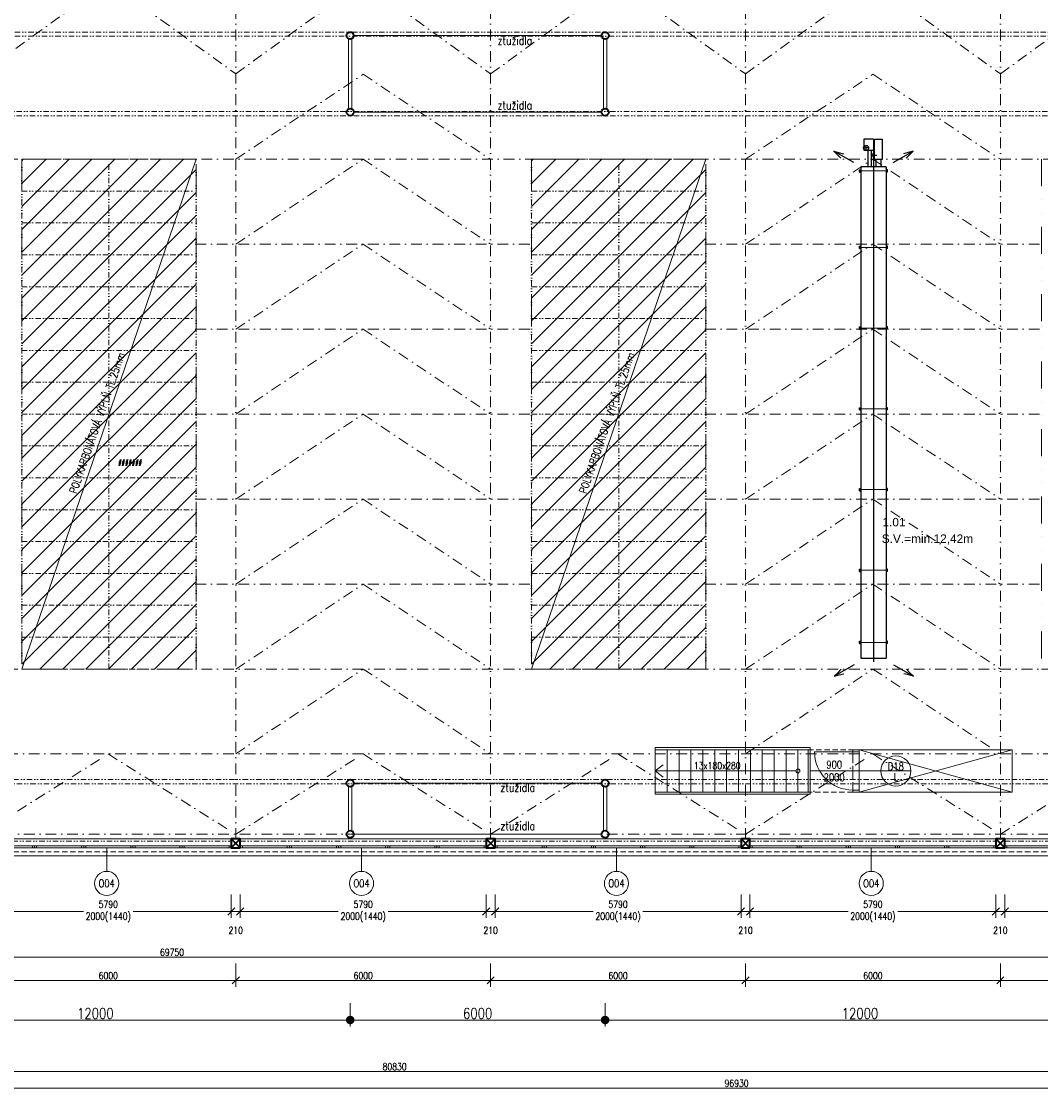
# Model space of a CAD drawing. Header units: millimetres. Extents: x -485339 to 350584, y -1189934 to 0.
# Tile 77 of 178: x -108925 to -84934, y -1065795 to -1040534. Entities that reach past the tile are written whole.
import ezdxf
from ezdxf.enums import TextEntityAlignment as Align

# ---------------------------------------------------------------- set-up
doc = ezdxf.new("R2010")
doc.units = ezdxf.units.MM
doc.header["$LTSCALE"] = 10
for name, pattern in [('DASHDOT', [25.4, 12.7, -6.35, 0, -6.35]), ('DASHED', [19.05, 12.7, -6.35]), ('DĚLICÍ2', [15.875, 6.35, -3.175, 0, -3.175, 0, -3.175]), ('ČÁRKOVANÁ', [19.05, 12.7, -6.35]), ('ČÁRKOVANÁ2', [9.525, 6.35, -3.175])]:
    doc.linetypes.add(name, pattern=pattern)
doc.layers.get('Defpoints').update_dxf_attribs({"color": 201})
doc.layers.add('1VZT-vytápění', color=150, linetype='Continuous')
for name, color, linetype, lineweight in [('N_dveře', 10, 'Continuous', 18), ('N_kóty', 10, 'Continuous', 18), ('N_okna', 10, 'Continuous', 18), ('N_popis', 10, 'Continuous', 18), ('N_popis_otvory', 10, 'Continuous', 18), ('N_světlíky', 250, 'DĚLICÍ2', 35), ('N_čáry_plné', 10, 'Continuous', 18), ('N_šrary', 10, 'Continuous', 18), ('St__otvory_dveře', 40, 'Continuous', 18), ('St_kóty', 132, 'Continuous', 18), ('St_plocha_místnosti', 250, 'Continuous', 18), ('St_popis', 250, 'Continuous', 18), ('St_sloupy_konstrukce haly', 5, 'Continuous', 35), ('St_sloupy_opláštění_půdorys', 25, 'Continuous', 35), ('St_čáry_nad', 250, 'DĚLICÍ2', 18), ('St_čáry_osy', 250, 'DASHDOT', 18), ('St_čáry_plné', 250, 'Continuous', 18), ('St_čáry_pod', 250, 'ČÁRKOVANÁ2', 18)]:
    doc.layers.add(name, color=color, linetype=linetype, lineweight=lineweight)
doc.layers.add('St_plocha_místn', color=140, linetype='Continuous', lineweight=18, plot=False)
doc.styles.add('Andy', font='arial.ttf')
doc.styles.get("Standard").update_dxf_attribs({"font": 'simplex.shx', "width": 0.8})
doc.dimstyles.new('stavebníM100', dxfattribs={"dimtxt": 165, "dimasz": 170, "dimexe": 150, "dimexo": 100, "dimgap": 30, "dimtad": 1, "dimdec": 0, "dimtxsty": 'Standard', "dimblk": 'OBLIQUE', "dimcen": -2.5, "dimdle": 150, "dimclrd": 256, "dimclre": 256, "dimclrt": 256, "dimadec": 4, "dimazin": 0, "dimtfac": 1, "dimtdec": 0, "dimtmove": 2, "dimatfit": 3, "dimldrblk": 'OBLIQUE', "dimfxl": 400, "dimfxlon": 1, "dimlwd": -1, "dimlwe": -1, "dimarcsym": 0})
doc.dimstyles.new('stavebníM100_modul', dxfattribs={"dimtxt": 250, "dimasz": 200, "dimexe": 150, "dimexo": 100, "dimgap": 30, "dimtad": 1, "dimdec": 0, "dimtxsty": 'Standard', "dimblk": 'DOT', "dimcen": -2.5, "dimdle": 150, "dimclrd": 256, "dimclre": 256, "dimclrt": 256, "dimadec": 4, "dimazin": 0, "dimtfac": 1, "dimtdec": 0, "dimtmove": 2, "dimatfit": 3, "dimldrblk": 'OBLIQUE', "dimfxl": 400, "dimfxlon": 1, "dimlwd": -1, "dimlwe": -1, "dimarcsym": 0})

# ---------------------------------------------------------------- blocks, each defined once
blk = doc.blocks.new('G$C08AFE675')
at = {"layer": 'St_sloupy_konstrukce haly', "color": 250, "lineweight": 18, "ltscale": 2}
for points in [[(-525, 40), (525, 40)], [(-525, -40), (525, -40)]]:
    blk.add_lwpolyline(points, dxfattribs=at)
at = {"layer": 'St_sloupy_konstrukce haly', "ltscale": 2}
for centre in [(-600, 0), (600, 0)]:
    blk.add_circle(centre, 85, dxfattribs=at)
blk = doc.blocks.new('G$CD8A98CDB')
at = {"layer": 'St_sloupy_konstrukce haly', "color": 250, "lineweight": 18, "ltscale": 2}
for points in [[(-825, 0), (825, 0)], [(-825, -80), (825, -80)]]:
    blk.add_lwpolyline(points, dxfattribs=at)
at = {"layer": 'St_sloupy_konstrukce haly', "ltscale": 2}
for centre in [(-900, -40), (900, -40)]:
    blk.add_circle(centre, 85, dxfattribs=at)
blk = doc.blocks.new('G$C0F2906C7')
at = {"layer": 'St_sloupy_opláštění_půdorys', "ltscale": 2}
blk.add_lwpolyline([(-105, -105), (105, -105), (105, 105), (-105, 105)], close=True, dxfattribs=at)
for points in [[(-105, 105), (105, -105)], [(105, 105), (-105, -105)]]:
    blk.add_lwpolyline(points, dxfattribs=at)
blk = doc.blocks.new('G$CE3D3B369')
at = {"layer": 'St_čáry_osy', "linetype": 'ByBlock', "ltscale": 2}
blk.add_lwpolyline([(0, 0), (12000, 0), (12000, 4100), (0, 4100)], close=True, dxfattribs=at)
for points in [[(750, 4100), (750, 0)], [(1500, 4100), (1500, 0)], [(2250, 4100), (2250, 0)], [(3000, 4100), (3000, 0)], [(3750, 4100), (3750, 0)], [(4500, 4100), (4500, 0)], [(5250, 4100), (5250, 0)], [(6000, 4100), (6000, 0)], [(6750, 4100), (6750, 0)], [(7500, 4100), (7500, 0)], [(8250, 4100), (8250, 0)], [(9000, 4100), (9000, 0)], [(9750, 4100), (9750, 0)], [(10500, 4100), (10500, 0)], [(11250, 4100), (11250, 0)], [(0, 2050), (12000, 2050)]]:
    blk.add_lwpolyline(points, dxfattribs=at)
at = {"layer": 'St_čáry_osy', "ltscale": 2}
blk.add_lwpolyline([(12000, 4100), (12000, 0)], dxfattribs=at)
blk = doc.blocks.new('*U5517')
at = {"layer": 'St_čáry_osy', "ltscale": 2}
blk.add_lwpolyline([(-3000, -1945), (-4, -55), (3000, -1945)], dxfattribs=at)
blk = doc.blocks.new('*U5516')
at = {"layer": 'St_čáry_osy', "ltscale": 2}
for p in [(0, 0), (6000, 0), (12000, 0), (18000, 0), (24000, 0), (30000, 0), (36000, 0), (42000, 0), (48000, 0), (54000, 0)]:
    blk.add_blockref('*U5517', p, dxfattribs=at)
blk = doc.blocks.new('*U5519')
at = {"layer": 'St_čáry_osy', "ltscale": 2}
blk.add_lwpolyline([(-3000, -1000), (-4, 1000), (3000, -1000)], dxfattribs=at)
blk = doc.blocks.new('*U5518')
at = {"layer": 'St_čáry_osy', "ltscale": 2}
for p in [(0, 14000), (12000, 14000), (24000, 14000), (36000, 14000), (0, 12000), (12000, 12000), (24000, 12000), (36000, 12000), (0, 10000), (12000, 10000), (24000, 10000), (36000, 10000), (0, 8000), (12000, 8000), (24000, 8000), (36000, 8000), (0, 6000), (12000, 6000), (24000, 6000), (36000, 6000), (0, 4000), (12000, 4000), (24000, 4000), (36000, 4000), (0, 2000), (12000, 2000), (24000, 2000), (36000, 2000), (0, 0), (12000, 0), (24000, 0), (36000, 0)]:
    blk.add_blockref('*U5519', p, dxfattribs=at)
blk = doc.blocks.new('_OBLIQUE')
at = {"color": 0, "linetype": 'ByBlock'}
blk.add_line((-0.5, -0.5), (0.5, 0.5), dxfattribs=at)
blk = doc.blocks.new('*D5693')
at = {"layer": 'Defpoints', "color": 0}
for p in [(-140255, -1061874), (-70505, -1062274), (-70505, -1062563)]:
    blk.add_point(p, dxfattribs=at)
at = {"layer": 'St_kóty'}
for p, q in [((-140255, -1062163), (-140255, -1062713)), ((-70505, -1062374), (-70505, -1062713)), ((-140405, -1062563), (-70355, -1062563))]:
    blk.add_line(p, q, dxfattribs=at)
at = {"layer": 'St_kóty', "linetype": 'ByBlock', "xscale": 170, "yscale": 170, "zscale": 170, "rotation": 180}
blk.add_blockref('_OBLIQUE', (-140255, -1062563), dxfattribs=at)
at = {"layer": 'St_kóty', "linetype": 'ByBlock', "xscale": 170, "yscale": 170, "zscale": 170}
blk.add_blockref('_OBLIQUE', (-70505, -1062563), dxfattribs=at)
at = {"layer": 'St_kóty', "insert": (-105380, -1062450), "char_height": 165, "attachment_point": 5}
blk.add_mtext('69750', dxfattribs=at)
blk = doc.blocks.new('*D5714')
at = {"layer": 'Defpoints', "color": 0}
for p in [(-109880, -1059883), (-103880, -1059883), (-103880, -1063107)]:
    blk.add_point(p, dxfattribs=at)
at = {"layer": 'St_kóty'}
for p, q in [((-109880, -1062707), (-109880, -1063257)), ((-103880, -1062707), (-103880, -1063257)), ((-110030, -1063107), (-103730, -1063107))]:
    blk.add_line(p, q, dxfattribs=at)
at = {"layer": 'St_kóty', "linetype": 'ByBlock', "xscale": 170, "yscale": 170, "zscale": 170, "rotation": 180}
blk.add_blockref('_OBLIQUE', (-109880, -1063107), dxfattribs=at)
at = {"layer": 'St_kóty', "linetype": 'ByBlock', "xscale": 170, "yscale": 170, "zscale": 170}
blk.add_blockref('_OBLIQUE', (-103880, -1063107), dxfattribs=at)
at = {"layer": 'St_kóty', "insert": (-106880, -1062994), "char_height": 165, "attachment_point": 5}
blk.add_mtext('6000', dxfattribs=at)
blk = doc.blocks.new('*D5715')
at = {"layer": 'Defpoints', "color": 0}
for p in [(-103880, -1059883), (-97880, -1059883), (-97880, -1063107)]:
    blk.add_point(p, dxfattribs=at)
at = {"layer": 'St_kóty'}
for p, q in [((-103880, -1062707), (-103880, -1063257)), ((-97880, -1062707), (-97880, -1063257)), ((-104030, -1063107), (-97730, -1063107))]:
    blk.add_line(p, q, dxfattribs=at)
at = {"layer": 'St_kóty', "linetype": 'ByBlock', "xscale": 170, "yscale": 170, "zscale": 170, "rotation": 180}
blk.add_blockref('_OBLIQUE', (-103880, -1063107), dxfattribs=at)
at = {"layer": 'St_kóty', "linetype": 'ByBlock', "xscale": 170, "yscale": 170, "zscale": 170}
blk.add_blockref('_OBLIQUE', (-97880, -1063107), dxfattribs=at)
at = {"layer": 'St_kóty', "insert": (-100880, -1062994), "char_height": 165, "attachment_point": 5}
blk.add_mtext('6000', dxfattribs=at)
blk = doc.blocks.new('*D5716')
at = {"layer": 'Defpoints', "color": 0}
for p in [(-97880, -1059883), (-91880, -1059883), (-91880, -1063107)]:
    blk.add_point(p, dxfattribs=at)
at = {"layer": 'St_kóty'}
for p, q in [((-97880, -1062707), (-97880, -1063257)), ((-91880, -1062707), (-91880, -1063257)), ((-98030, -1063107), (-91730, -1063107))]:
    blk.add_line(p, q, dxfattribs=at)
at = {"layer": 'St_kóty', "linetype": 'ByBlock', "xscale": 170, "yscale": 170, "zscale": 170, "rotation": 180}
blk.add_blockref('_OBLIQUE', (-97880, -1063107), dxfattribs=at)
at = {"layer": 'St_kóty', "linetype": 'ByBlock', "xscale": 170, "yscale": 170, "zscale": 170}
blk.add_blockref('_OBLIQUE', (-91880, -1063107), dxfattribs=at)
at = {"layer": 'St_kóty', "insert": (-94880, -1062994), "char_height": 165, "attachment_point": 5}
blk.add_mtext('6000', dxfattribs=at)
blk = doc.blocks.new('*D5717')
at = {"layer": 'Defpoints', "color": 0}
for p in [(-91880, -1059883), (-85880, -1059883), (-85880, -1063107)]:
    blk.add_point(p, dxfattribs=at)
at = {"layer": 'St_kóty'}
for p, q in [((-91880, -1062707), (-91880, -1063257)), ((-85880, -1062707), (-85880, -1063257)), ((-92030, -1063107), (-85730, -1063107))]:
    blk.add_line(p, q, dxfattribs=at)
at = {"layer": 'St_kóty', "linetype": 'ByBlock', "xscale": 170, "yscale": 170, "zscale": 170, "rotation": 180}
blk.add_blockref('_OBLIQUE', (-91880, -1063107), dxfattribs=at)
at = {"layer": 'St_kóty', "linetype": 'ByBlock', "xscale": 170, "yscale": 170, "zscale": 170}
blk.add_blockref('_OBLIQUE', (-85880, -1063107), dxfattribs=at)
at = {"layer": 'St_kóty', "insert": (-88880, -1062994), "char_height": 165, "attachment_point": 5}
blk.add_mtext('6000', dxfattribs=at)
blk = doc.blocks.new('*D5718')
at = {"layer": 'Defpoints', "color": 0}
for p in [(-85880, -1059883), (-79880, -1059883), (-79880, -1063107)]:
    blk.add_point(p, dxfattribs=at)
at = {"layer": 'St_kóty'}
for p, q in [((-85880, -1062707), (-85880, -1063257)), ((-79880, -1062707), (-79880, -1063257)), ((-86030, -1063107), (-79730, -1063107))]:
    blk.add_line(p, q, dxfattribs=at)
at = {"layer": 'St_kóty', "linetype": 'ByBlock', "xscale": 170, "yscale": 170, "zscale": 170, "rotation": 180}
blk.add_blockref('_OBLIQUE', (-85880, -1063107), dxfattribs=at)
at = {"layer": 'St_kóty', "linetype": 'ByBlock', "xscale": 170, "yscale": 170, "zscale": 170}
blk.add_blockref('_OBLIQUE', (-79880, -1063107), dxfattribs=at)
at = {"layer": 'St_kóty', "insert": (-82880, -1062994), "char_height": 165, "attachment_point": 5}
blk.add_mtext('6000', dxfattribs=at)
blk = doc.blocks.new('_Dot')
at = {"color": 0, "linetype": 'ByBlock', "lineweight": -2}
blk.add_line((-0.5, 0), (-1, 0), dxfattribs=at)
at = {"color": 0, "linetype": 'ByBlock', "const_width": 0.5}
blk.add_lwpolyline([(-0.25, 0, 1), (0.25, 0, 1)], format="xyb", close=True, dxfattribs=at)
blk = doc.blocks.new('*D5732')
at = {"layer": 'Defpoints', "color": 0}
for p in [(-95185, -1040868), (-83185, -1040868), (-95185, -1064041)]:
    blk.add_point(p, dxfattribs=at)
at = {"layer": 'St_kóty'}
for p, q in [((-95185, -1063641), (-95185, -1064191)), ((-83185, -1063641), (-83185, -1064191)), ((-83385, -1064041), (-94985, -1064041))]:
    blk.add_line(p, q, dxfattribs=at)
at = {"layer": 'St_kóty', "linetype": 'ByBlock', "xscale": 200, "yscale": 200, "zscale": 200, "rotation": 180}
blk.add_blockref('_Dot', (-95185, -1064041), dxfattribs=at)
at = {"layer": 'St_kóty', "linetype": 'ByBlock', "xscale": 200, "yscale": 200, "zscale": 200}
blk.add_blockref('_Dot', (-83185, -1064041), dxfattribs=at)
at = {"layer": 'St_kóty', "insert": (-89185, -1063886), "char_height": 250, "attachment_point": 5}
blk.add_mtext('12000', dxfattribs=at)
blk = doc.blocks.new('*D5733')
at = {"layer": 'Defpoints', "color": 0}
for p in [(-101185, -1040868), (-95185, -1040868), (-101185, -1064041)]:
    blk.add_point(p, dxfattribs=at)
at = {"layer": 'St_kóty'}
for p, q in [((-101185, -1063641), (-101185, -1064191)), ((-95185, -1063641), (-95185, -1064191)), ((-95385, -1064041), (-100985, -1064041))]:
    blk.add_line(p, q, dxfattribs=at)
at = {"layer": 'St_kóty', "linetype": 'ByBlock', "xscale": 200, "yscale": 200, "zscale": 200, "rotation": 180}
blk.add_blockref('_Dot', (-101185, -1064041), dxfattribs=at)
at = {"layer": 'St_kóty', "linetype": 'ByBlock', "xscale": 200, "yscale": 200, "zscale": 200}
blk.add_blockref('_Dot', (-95185, -1064041), dxfattribs=at)
at = {"layer": 'St_kóty', "insert": (-98185, -1063886), "char_height": 250, "attachment_point": 5}
blk.add_mtext('6000', dxfattribs=at)
blk = doc.blocks.new('*D5734')
at = {"layer": 'Defpoints', "color": 0}
for p in [(-113185, -1040868), (-101185, -1040868), (-113185, -1064041)]:
    blk.add_point(p, dxfattribs=at)
at = {"layer": 'St_kóty'}
for p, q in [((-113185, -1063641), (-113185, -1064191)), ((-101185, -1063641), (-101185, -1064191)), ((-101385, -1064041), (-112985, -1064041))]:
    blk.add_line(p, q, dxfattribs=at)
at = {"layer": 'St_kóty', "linetype": 'ByBlock', "xscale": 200, "yscale": 200, "zscale": 200, "rotation": 180}
blk.add_blockref('_Dot', (-113185, -1064041), dxfattribs=at)
at = {"layer": 'St_kóty', "linetype": 'ByBlock', "xscale": 200, "yscale": 200, "zscale": 200}
blk.add_blockref('_Dot', (-101185, -1064041), dxfattribs=at)
at = {"layer": 'St_kóty', "insert": (-107185, -1063886), "char_height": 250, "attachment_point": 5}
blk.add_mtext('12000', dxfattribs=at)
blk = doc.blocks.new('*D6628')
at = {"layer": 'Defpoints', "color": 0}
for p in [(-43625, -1042046), (-140555, -1060078), (-43625, -1065645)]:
    blk.add_point(p, dxfattribs=at)
at = {"layer": 'St_kóty'}
for p, q in [((-140555, -1065245), (-140555, -1065795)), ((-43625, -1065245), (-43625, -1065795)), ((-140705, -1065645), (-43475, -1065645))]:
    blk.add_line(p, q, dxfattribs=at)
at = {"layer": 'St_kóty', "linetype": 'ByBlock', "xscale": 170, "yscale": 170, "zscale": 170, "rotation": 180}
blk.add_blockref('_OBLIQUE', (-140555, -1065645), dxfattribs=at)
at = {"layer": 'St_kóty', "linetype": 'ByBlock', "xscale": 170, "yscale": 170, "zscale": 170}
blk.add_blockref('_OBLIQUE', (-43625, -1065645), dxfattribs=at)
at = {"layer": 'St_kóty', "insert": (-92090, -1065533), "char_height": 165, "attachment_point": 5}
blk.add_mtext('96930', dxfattribs=at)
blk = doc.blocks.new('*D6629')
at = {"layer": 'Defpoints', "color": 0}
for p in [(-140555, -1060078), (-59725, -1060478), (-59725, -1065253)]:
    blk.add_point(p, dxfattribs=at)
at = {"layer": 'St_kóty'}
for p, q in [((-140555, -1064853), (-140555, -1065403)), ((-59725, -1064853), (-59725, -1065403)), ((-140705, -1065253), (-59575, -1065253))]:
    blk.add_line(p, q, dxfattribs=at)
at = {"layer": 'St_kóty', "linetype": 'ByBlock', "xscale": 170, "yscale": 170, "zscale": 170, "rotation": 180}
blk.add_blockref('_OBLIQUE', (-140555, -1065253), dxfattribs=at)
at = {"layer": 'St_kóty', "linetype": 'ByBlock', "xscale": 170, "yscale": 170, "zscale": 170}
blk.add_blockref('_OBLIQUE', (-59725, -1065253), dxfattribs=at)
at = {"layer": 'St_kóty', "insert": (-100140, -1065141), "char_height": 165, "attachment_point": 5}
blk.add_mtext('80830', dxfattribs=at)
blk = doc.blocks.new('G$C5E2F4CAD')
at = {"layer": 'N_okna'}
for points in [[(0, 0), (1158, 0), (1158, 50), (0, 50)], [(0, 0), (50, 0), (50, 50), (0, 50)], [(1158, 0), (1108, 0), (1108, 50), (1158, 50)], [(1158, 0), (2316, 0), (2316, 50), (1158, 50)], [(1158, 0), (1158, 0), (1158, 50), (1158, 50)], [(1158, 0), (1208, 0), (1208, 50), (1158, 50)], [(2316, 0), (2266, 0), (2266, 50), (2316, 50)], [(2316, 0), (3474, 0), (3474, 50), (2316, 50)], [(2316, 0), (2316, 0), (2316, 50), (2316, 50)], [(2316, 0), (2366, 0), (2366, 50), (2316, 50)], [(3474, 0), (3424, 0), (3424, 50), (3474, 50)], [(3474, 0), (4632, 0), (4632, 50), (3474, 50)], [(3474, 0), (3474, 0), (3474, 50), (3474, 50)], [(3474, 0), (3524, 0), (3524, 50), (3474, 50)], [(4632, 0), (4582, 0), (4582, 50), (4632, 50)], [(4632, 0), (5790, 0), (5790, 50), (4632, 50)], [(4632, 0), (4632, 0), (4632, 50), (4632, 50)], [(4632, 0), (4682, 0), (4682, 50), (4632, 50)], [(5790, 0), (5740, 0), (5740, 50), (5790, 50)]]:
    blk.add_lwpolyline(points, close=True, dxfattribs=at)
blk = doc.blocks.new('*U6910')
at = {"layer": 'N_okna'}
blk.add_blockref('G$C5E2F4CAD', (-2895, -25), dxfattribs=at)
blk = doc.blocks.new('*U6911')
at = {"layer": 'N_okna'}
for p in [(0, 0), (6000, 0), (12000, 0), (18000, 0), (24000, 0), (30000, 0), (36000, 0), (42000, 0), (48000, 0), (54000, 0)]:
    blk.add_blockref('*U6910', p, dxfattribs=at)
blk = doc.blocks.new('*D6936')
at = {"layer": 'Defpoints', "color": 0}
for p in [(-109775, -1059988), (-103985, -1059988), (-103985, -1061486)]:
    blk.add_point(p, dxfattribs=at)
at = {"layer": 'N_kóty'}
for p, q in [((-109775, -1061086), (-109775, -1061636)), ((-103985, -1061086), (-103985, -1061636)), ((-109925, -1061486), (-107466, -1061486)), ((-103835, -1061486), (-106294, -1061486))]:
    blk.add_line(p, q, dxfattribs=at)
at = {"layer": 'N_kóty', "linetype": 'ByBlock', "xscale": 170, "yscale": 170, "zscale": 170, "rotation": 180}
blk.add_blockref('_OBLIQUE', (-109775, -1061486), dxfattribs=at)
at = {"layer": 'N_kóty', "linetype": 'ByBlock', "xscale": 170, "yscale": 170, "zscale": 170}
blk.add_blockref('_OBLIQUE', (-103985, -1061486), dxfattribs=at)
at = {"layer": 'N_kóty', "insert": (-106880, -1061486), "char_height": 165, "attachment_point": 5}
blk.add_mtext('5790\\P2000(1440)', dxfattribs=at)
blk = doc.blocks.new('*D6937')
at = {"layer": 'Defpoints', "color": 0}
for p in [(-103985, -1059988), (-103775, -1059988), (-103775, -1061486)]:
    blk.add_point(p, dxfattribs=at)
at = {"layer": 'N_kóty'}
for p, q in [((-103985, -1061086), (-103985, -1061636)), ((-103775, -1061086), (-103775, -1061636)), ((-104135, -1061486), (-103625, -1061486))]:
    blk.add_line(p, q, dxfattribs=at)
at = {"layer": 'N_kóty', "linetype": 'ByBlock', "xscale": 170, "yscale": 170, "zscale": 170, "rotation": 180}
blk.add_blockref('_OBLIQUE', (-103985, -1061486), dxfattribs=at)
at = {"layer": 'N_kóty', "linetype": 'ByBlock', "xscale": 170, "yscale": 170, "zscale": 170}
blk.add_blockref('_OBLIQUE', (-103775, -1061486), dxfattribs=at)
at = {"layer": 'N_kóty', "insert": (-103880, -1061928), "char_height": 165, "attachment_point": 5}
blk.add_mtext('210', dxfattribs=at)
blk = doc.blocks.new('*D6938')
at = {"layer": 'Defpoints', "color": 0}
for p in [(-103775, -1059988), (-97985, -1059988), (-97985, -1061486)]:
    blk.add_point(p, dxfattribs=at)
at = {"layer": 'N_kóty'}
for p, q in [((-103775, -1061086), (-103775, -1061636)), ((-97985, -1061086), (-97985, -1061636)), ((-103925, -1061486), (-101466, -1061486)), ((-97835, -1061486), (-100294, -1061486))]:
    blk.add_line(p, q, dxfattribs=at)
at = {"layer": 'N_kóty', "linetype": 'ByBlock', "xscale": 170, "yscale": 170, "zscale": 170, "rotation": 180}
blk.add_blockref('_OBLIQUE', (-103775, -1061486), dxfattribs=at)
at = {"layer": 'N_kóty', "linetype": 'ByBlock', "xscale": 170, "yscale": 170, "zscale": 170}
blk.add_blockref('_OBLIQUE', (-97985, -1061486), dxfattribs=at)
at = {"layer": 'N_kóty', "insert": (-100880, -1061486), "char_height": 165, "attachment_point": 5}
blk.add_mtext('5790\\P2000(1440)', dxfattribs=at)
blk = doc.blocks.new('*D6939')
at = {"layer": 'Defpoints', "color": 0}
for p in [(-97985, -1059988), (-97775, -1059988), (-97775, -1061486)]:
    blk.add_point(p, dxfattribs=at)
at = {"layer": 'N_kóty'}
for p, q in [((-97985, -1061086), (-97985, -1061636)), ((-97775, -1061086), (-97775, -1061636)), ((-98135, -1061486), (-97625, -1061486))]:
    blk.add_line(p, q, dxfattribs=at)
at = {"layer": 'N_kóty', "linetype": 'ByBlock', "xscale": 170, "yscale": 170, "zscale": 170, "rotation": 180}
blk.add_blockref('_OBLIQUE', (-97985, -1061486), dxfattribs=at)
at = {"layer": 'N_kóty', "linetype": 'ByBlock', "xscale": 170, "yscale": 170, "zscale": 170}
blk.add_blockref('_OBLIQUE', (-97775, -1061486), dxfattribs=at)
at = {"layer": 'N_kóty', "insert": (-97880, -1061928), "char_height": 165, "attachment_point": 5}
blk.add_mtext('210', dxfattribs=at)
blk = doc.blocks.new('*D6940')
at = {"layer": 'Defpoints', "color": 0}
for p in [(-97775, -1059988), (-91985, -1059988), (-91985, -1061486)]:
    blk.add_point(p, dxfattribs=at)
at = {"layer": 'N_kóty'}
for p, q in [((-97775, -1061086), (-97775, -1061636)), ((-91985, -1061086), (-91985, -1061636)), ((-97925, -1061486), (-95466, -1061486)), ((-91835, -1061486), (-94294, -1061486))]:
    blk.add_line(p, q, dxfattribs=at)
at = {"layer": 'N_kóty', "linetype": 'ByBlock', "xscale": 170, "yscale": 170, "zscale": 170, "rotation": 180}
blk.add_blockref('_OBLIQUE', (-97775, -1061486), dxfattribs=at)
at = {"layer": 'N_kóty', "linetype": 'ByBlock', "xscale": 170, "yscale": 170, "zscale": 170}
blk.add_blockref('_OBLIQUE', (-91985, -1061486), dxfattribs=at)
at = {"layer": 'N_kóty', "insert": (-94880, -1061486), "char_height": 165, "attachment_point": 5}
blk.add_mtext('5790\\P2000(1440)', dxfattribs=at)
blk = doc.blocks.new('*D6941')
at = {"layer": 'Defpoints', "color": 0}
for p in [(-91985, -1059988), (-91775, -1059988), (-91775, -1061486)]:
    blk.add_point(p, dxfattribs=at)
at = {"layer": 'N_kóty'}
for p, q in [((-91985, -1061086), (-91985, -1061636)), ((-91775, -1061086), (-91775, -1061636)), ((-92135, -1061486), (-91625, -1061486))]:
    blk.add_line(p, q, dxfattribs=at)
at = {"layer": 'N_kóty', "linetype": 'ByBlock', "xscale": 170, "yscale": 170, "zscale": 170, "rotation": 180}
blk.add_blockref('_OBLIQUE', (-91985, -1061486), dxfattribs=at)
at = {"layer": 'N_kóty', "linetype": 'ByBlock', "xscale": 170, "yscale": 170, "zscale": 170}
blk.add_blockref('_OBLIQUE', (-91775, -1061486), dxfattribs=at)
at = {"layer": 'N_kóty', "insert": (-91880, -1061928), "char_height": 165, "attachment_point": 5}
blk.add_mtext('210', dxfattribs=at)
blk = doc.blocks.new('*D6942')
at = {"layer": 'Defpoints', "color": 0}
for p in [(-91775, -1059988), (-85985, -1059988), (-85985, -1061486)]:
    blk.add_point(p, dxfattribs=at)
at = {"layer": 'N_kóty'}
for p, q in [((-91775, -1061086), (-91775, -1061636)), ((-85985, -1061086), (-85985, -1061636)), ((-91925, -1061486), (-89466, -1061486)), ((-85835, -1061486), (-88294, -1061486))]:
    blk.add_line(p, q, dxfattribs=at)
at = {"layer": 'N_kóty', "linetype": 'ByBlock', "xscale": 170, "yscale": 170, "zscale": 170, "rotation": 180}
blk.add_blockref('_OBLIQUE', (-91775, -1061486), dxfattribs=at)
at = {"layer": 'N_kóty', "linetype": 'ByBlock', "xscale": 170, "yscale": 170, "zscale": 170}
blk.add_blockref('_OBLIQUE', (-85985, -1061486), dxfattribs=at)
at = {"layer": 'N_kóty', "insert": (-88880, -1061486), "char_height": 165, "attachment_point": 5}
blk.add_mtext('5790\\P2000(1440)', dxfattribs=at)
blk = doc.blocks.new('*D6943')
at = {"layer": 'Defpoints', "color": 0}
for p in [(-85985, -1059988), (-85775, -1059988), (-85775, -1061486)]:
    blk.add_point(p, dxfattribs=at)
at = {"layer": 'N_kóty'}
for p, q in [((-85985, -1061086), (-85985, -1061636)), ((-85775, -1061086), (-85775, -1061636)), ((-86135, -1061486), (-85625, -1061486))]:
    blk.add_line(p, q, dxfattribs=at)
at = {"layer": 'N_kóty', "linetype": 'ByBlock', "xscale": 170, "yscale": 170, "zscale": 170, "rotation": 180}
blk.add_blockref('_OBLIQUE', (-85985, -1061486), dxfattribs=at)
at = {"layer": 'N_kóty', "linetype": 'ByBlock', "xscale": 170, "yscale": 170, "zscale": 170}
blk.add_blockref('_OBLIQUE', (-85775, -1061486), dxfattribs=at)
at = {"layer": 'N_kóty', "insert": (-85880, -1061928), "char_height": 165, "attachment_point": 5}
blk.add_mtext('210', dxfattribs=at)
blk = doc.blocks.new('*D6944')
at = {"layer": 'Defpoints', "color": 0}
for p in [(-85775, -1059988), (-79985, -1059988), (-79985, -1061486)]:
    blk.add_point(p, dxfattribs=at)
at = {"layer": 'N_kóty'}
for p, q in [((-85775, -1061086), (-85775, -1061636)), ((-79985, -1061086), (-79985, -1061636)), ((-85925, -1061486), (-83466, -1061486)), ((-79835, -1061486), (-82294, -1061486))]:
    blk.add_line(p, q, dxfattribs=at)
at = {"layer": 'N_kóty', "linetype": 'ByBlock', "xscale": 170, "yscale": 170, "zscale": 170, "rotation": 180}
blk.add_blockref('_OBLIQUE', (-85775, -1061486), dxfattribs=at)
at = {"layer": 'N_kóty', "linetype": 'ByBlock', "xscale": 170, "yscale": 170, "zscale": 170}
blk.add_blockref('_OBLIQUE', (-79985, -1061486), dxfattribs=at)
at = {"layer": 'N_kóty', "insert": (-82880, -1061486), "char_height": 165, "attachment_point": 5}
blk.add_mtext('5790\\P2000(1440)', dxfattribs=at)
blk = doc.blocks.new('ASXAXSASXA')
at = {"layer": '1VZT-vytápění'}
for p, q in [((31730, -17558), (31458, -17087)), ((31458, -17087), (31489, -17202)), ((31458, -17087), (31543, -17171)), ((31543, -17171), (31627, -17256)), ((43550, -17549), (43822, -17078)), ((43738, -17163), (43654, -17247)), ((43822, -17078), (43738, -17163)), ((43822, -17078), (43791, -17193)), ((31489, -17202), (31520, -17317)), ((43791, -17193), (43760, -17308)), ((31885, -17714), (31885, -18314)), ((43455, -17714), (31885, -17714)), ((32228, -17686), (32228, -17714)), ((32228, -17686), (32282, -17686)), ((32282, -17686), (32282, -17714)), ((33928, -17686), (33928, -17714)), ((33928, -17686), (33982, -17686)), ((33982, -17686), (33982, -17714)), ((35828, -17686), (35828, -17714)), ((35828, -17686), (35882, -17686)), ((35882, -17686), (35882, -17714)), ((37728, -17686), (37728, -17714)), ((37728, -17686), (37782, -17686)), ((37782, -17686), (37782, -17714)), ((39628, -17686), (39628, -17714)), ((39628, -17686), (39682, -17686)), ((39682, -17686), (39682, -17714)), ((41528, -17686), (41528, -17714)), ((41528, -17686), (41582, -17686)), ((41582, -17686), (41582, -17714)), ((43328, -17686), (43328, -17714)), ((43328, -17686), (43382, -17686)), ((43382, -17686), (43382, -17714)), ((43455, -18314), (43455, -17714)), ((43843, -17877), (43455, -17877)), ((43831, -17839), (43963, -17839)), ((44105, -17784), (43843, -17784)), ((43843, -17784), (43843, -18014)), ((43897, -17905), (43897, -17773)), ((44105, -18014), (44105, -17784)), ((43843, -17961), (43455, -17961)), ((43455, -18077), (43635, -18077)), ((43635, -18038), (44105, -18038)), ((43635, -18038), (43635, -18224)), ((43677, -18038), (43677, -18004)), ((43677, -18004), (43777, -18004)), ((43727, -17983), (43727, -18093)), ((43777, -18004), (43777, -18038)), ((44105, -18014), (43843, -18014)), ((44105, -18038), (44105, -18224)), ((43455, -18314), (31885, -18314)), ((32228, -18341), (32228, -18314)), ((32228, -18341), (32282, -18341)), ((32282, -18341), (32282, -18314)), ((33928, -18341), (33928, -18314)), ((33928, -18341), (33982, -18341)), ((33982, -18341), (33982, -18314)), ((35828, -18341), (35828, -18314)), ((35828, -18341), (35882, -18341)), ((35882, -18341), (35882, -18314)), ((37728, -18341), (37728, -18314)), ((37728, -18341), (37782, -18341)), ((37782, -18341), (37782, -18314)), ((39628, -18341), (39628, -18314)), ((39628, -18341), (39682, -18341)), ((39682, -18341), (39682, -18314)), ((41528, -18341), (41528, -18314)), ((41528, -18341), (41582, -18341)), ((41582, -18341), (41582, -18314)), ((43328, -18341), (43328, -18314)), ((43328, -18341), (43382, -18341)), ((43382, -18341), (43382, -18314)), ((43455, -18191), (43635, -18191)), ((43635, -18224), (44105, -18224)), ((31730, -18487), (31458, -18958)), ((43550, -18478), (43822, -18949)), ((31458, -18958), (31489, -18843)), ((31458, -18958), (31543, -18873)), ((31489, -18843), (31520, -18728)), ((31543, -18873), (31627, -18789)), ((43738, -18865), (43654, -18780)), ((43822, -18949), (43738, -18865)), ((43791, -18834), (43760, -18719)), ((43822, -18949), (43791, -18834))]:
    blk.add_line(p, q, dxfattribs=at)
at = {"layer": '1VZT-vytápění', "lineweight": 15}
for p, q in [((32228, -17692), (32282, -17692)), ((33928, -17692), (33982, -17692)), ((35828, -17692), (35882, -17692)), ((37728, -17692), (37782, -17692)), ((39628, -17692), (39682, -17692)), ((41528, -17692), (41582, -17692)), ((43328, -17692), (43382, -17692)), ((32228, -18335), (32282, -18335)), ((33928, -18335), (33982, -18335)), ((35828, -18335), (35882, -18335)), ((37728, -18335), (37782, -18335)), ((39628, -18335), (39682, -18335)), ((41528, -18335), (41582, -18335)), ((43328, -18335), (43382, -18335))]:
    blk.add_line(p, q, dxfattribs=at)
at = {"layer": '1VZT-vytápění', "lineweight": 15, "ltscale": 5}
for p, q in [((32255, -17714), (32255, -18314)), ((33955, -17714), (33955, -18314)), ((35855, -17714), (35855, -18314)), ((37755, -17714), (37755, -18314)), ((39655, -17714), (39655, -18314)), ((41555, -17714), (41555, -18314)), ((43355, -17714), (43355, -18314))]:
    blk.add_line(p, q, dxfattribs=at)
at = {"layer": '1VZT-vytápění', "ltscale": 15}
blk.add_line((43843, -18014), (31796, -18014), dxfattribs=at)
at = {"layer": '1VZT-vytápění'}
blk.add_circle((43897, -17839), 60, dxfattribs=at)
blk = doc.blocks.new('*U7808')
at = {"layer": 'St_čáry_plné', "ltscale": 2}
blk.add_line((0, 500), (0, -500), dxfattribs=at)
blk = doc.blocks.new('*U7807')
at = {"layer": 'St_čáry_plné', "lineweight": 18}
for p in [(0, 0), (280, 0), (560, 0), (840, 0), (1120, 0), (1400, 0), (1680, 0), (1960, 0), (2240, 0), (2520, 0), (2800, 0), (3080, 0)]:
    blk.add_blockref('*U7808', p, dxfattribs=at)
blk = doc.blocks.new('G$C4A64DE30')
at = {"layer": 'N_dveře', "ltscale": 2}
blk.add_lwpolyline([(-150, 450), (-1050, 450)], dxfattribs=at)
blk.add_arc((-150, 450), 900, 180, 270, dxfattribs=at)
at = {"layer": 'N_popis_otvory'}
blk.add_lwpolyline([(-1155, 0), (510, 0)], dxfattribs=at)
blk.add_circle((865, 0), 355, dxfattribs=at)
at = {"layer": 'N_čáry_plné'}
blk.add_lwpolyline([(510, 0), (1219, 0)], dxfattribs=at)
at = {"layer": 'St__otvory_dveře', "linetype": 'ČÁRKOVANÁ', "ltscale": 2}
for points in [[(-150, 450), (-150, 500), (0, 500), (0, 450)], [(-150, -500), (-150, -450), (0, -450), (0, -500)]]:
    blk.add_lwpolyline(points, close=True, dxfattribs=at)
for points in [[(-150, 450), (-150, -450)], [(0, 450), (0, -450)]]:
    blk.add_lwpolyline(points, dxfattribs=at)
at = {"layer": 'N_popis_otvory', "width": 0.8}
for s, p in [('D18', (865, 108)), ('L', (865, -139))]:
    blk.add_text(s, height=180, dxfattribs=at).set_placement(p, align=Align.MIDDLE_CENTER)
at = {"layer": 'N_popis_otvory', "insert": (-587, 0), "char_height": 180, "width": 1342.53, "attachment_point": 5}
blk.add_mtext('900\\P2000', dxfattribs=at)
blk = doc.blocks.new('*U8130')
at = {"layer": 'N_světlíky', "lineweight": 18, "ltscale": 10}
blk.add_lwpolyline([(-2050, -6000), (2050, -6000), (2050, 6000), (-2050, 6000)], close=True, dxfattribs=at)
blk = doc.blocks.new('*U8131')
at = {"layer": 'N_světlíky', "lineweight": 18, "ltscale": 10}
for p in [(0, 0), (12000, 0), (24000, 0), (36000, 0), (48000, 0)]:
    blk.add_blockref('*U8130', p, dxfattribs=at)

msp = doc.modelspace()

# ---------------------------------------------------------------- hatches: boundary and pattern name
at = {"layer": 'N_šrary', "linetype": 'DASHED'}
h = msp.add_hatch(dxfattribs=at)
h.set_pattern_fill('ANSI31', color=256, scale=120)
h.set_pattern_definition([(45, (36019.06, -425258.4), (-269.40768, 269.40768), [])])
h.paths.add_polyline_path([(-108915.1, -1055777.6), (-104815.1, -1055777.6), (-104815.1, -1043777.6), (-108915.1, -1043777.6)])
h = msp.add_hatch(dxfattribs=at)
h.set_pattern_fill('ANSI31', color=256, scale=120)
h.set_pattern_definition([(45, (48019.06, -425258.4), (-269.40768, 269.40768), [])])
h.paths.add_polyline_path([(-96915.1, -1055777.6), (-92815.1, -1055777.6), (-92815.1, -1043777.6), (-96915.1, -1043777.6)])

# ---------------------------------------------------------------- linework, layer by layer
at = {"layer": 'N_popis'}
for points in [[(-104815.1, -1043777.6), (-108915.1, -1055777.6)], [(-92815.1, -1043777.6), (-96915.1, -1055777.6)]]:
    msp.add_lwpolyline(points, dxfattribs=at)
at = {"layer": 'N_popis_otvory'}
for points in [[(-106918.3, -1060540.8), (-106918.3, -1059987.6)], [(-100918.3, -1060540.8), (-100918.3, -1059987.6)], [(-94918.3, -1060540.8), (-94918.3, -1059987.6)], [(-88918.3, -1060540.8), (-88918.3, -1059987.6)]]:
    msp.add_lwpolyline(points, dxfattribs=at)
for centre in [(-106918.3, -1060823.9), (-100918.3, -1060823.9), (-94918.3, -1060823.9), (-88918.3, -1060823.9)]:
    msp.add_circle(centre, 283.2, dxfattribs=at)
at = {"layer": 'N_čáry_plné', "ltscale": 2}
msp.add_lwpolyline([(-70504.9, -1060177.6), (-140254.9, -1060177.6)], dxfattribs=at)
at = {"layer": 'St__otvory_dveře', "linetype": 'ČÁRKOVANÁ'}
msp.add_lwpolyline([(-90404.9, -1057677.6), (-89354.9, -1057677.6), (-89354.9, -1058677.6), (-90404.9, -1058677.6)], dxfattribs=at)
at = {"layer": 'St_čáry_nad', "ltscale": 2}
for points in [[(-43825.2, -1040782.6), (-139879.9, -1040782.6)], [(-43825.2, -1040882.6), (-139879.9, -1040882.6)], [(-74604.9, -1042652.6), (-139879.9, -1042652.6)], [(-74604.9, -1042752.6), (-139879.9, -1042752.6)], [(-71184.9, -1058382.6), (-139879.9, -1058382.6)], [(-71101.2, -1058482.6), (-139879.9, -1058482.6)], [(-109774.9, -1059832.6), (-103984.9, -1059832.6)], [(-103774.9, -1059832.6), (-97984.9, -1059832.6)], [(-97774.9, -1059832.6), (-91984.9, -1059832.6)], [(-91774.9, -1059832.6), (-85984.9, -1059832.6)], [(-85774.9, -1059832.6), (-79984.9, -1059832.6)]]:
    msp.add_lwpolyline(points, dxfattribs=at)
at = {"layer": 'St_čáry_osy', "ltscale": 2}
for points in [[(-103879.9, -1059777.6), (-103879.9, -992785.6)], [(-97879.9, -1059777.6), (-97879.9, -992785.6)], [(-91879.9, -1059777.6), (-91879.9, -992785.6)], [(-85879.9, -1059777.6), (-85879.9, -992785.6)], [(-109879.9, -1041767.6), (-106884.2, -1039595.1), (-103879.9, -1041767.6)], [(-103879.9, -1041767.6), (-100884.2, -1039595.1), (-97879.9, -1041767.6)], [(-97879.9, -1041767.6), (-94884.2, -1039595.1), (-91879.9, -1041767.6)], [(-91879.9, -1041767.6), (-88884.2, -1039595.1), (-85879.9, -1041767.6)], [(-85879.9, -1041767.6), (-82884.2, -1039595.1), (-79879.9, -1041767.6)], [(-140254.9, -1043777.6), (-74504.9, -1043777.6)], [(-104834.2, -1045777.6), (-96934.2, -1045777.6)], [(-92834.2, -1045777.6), (-84934.2, -1045777.6)], [(-104834.2, -1047777.6), (-96934.2, -1047777.6)], [(-92834.2, -1047777.6), (-84934.2, -1047777.6)], [(-104834.2, -1049777.6), (-96934.2, -1049777.6)], [(-92834.2, -1049777.6), (-84934.2, -1049777.6)], [(-104834.2, -1051777.6), (-96934.2, -1051777.6)], [(-92834.2, -1051777.6), (-84934.2, -1051777.6)], [(-104834.2, -1053777.6), (-96934.2, -1053777.6)], [(-92834.2, -1053777.6), (-84934.2, -1053777.6)], [(-140254.9, -1055777.6), (-70504.9, -1055777.6)], [(-140254.9, -1057777.6), (-70504.9, -1057777.6)], [(-70504.9, -1059667.6), (-140099.9, -1059667.6)]]:
    msp.add_lwpolyline(points, dxfattribs=at)
at = {"layer": 'St_čáry_plné', "ltscale": 2}
for p, q in [((-94004.9, -1057627.6), (-94004.9, -1058727.6)), ((-90404.9, -1057677.6), (-94004.9, -1057677.6)), ((-90404.9, -1058677.6), (-90404.9, -1057677.6)), ((-94004.9, -1058677.6), (-90404.9, -1058677.6))]:
    msp.add_line(p, q, dxfattribs=at)
for points in [[(-101099.9, -1040867.6), (-95269.9, -1040867.6)], [(-101099.9, -1042667.6), (-95269.9, -1042667.6)], [(-94004.9, -1058727.6), (-90354.9, -1058727.6), (-90354.9, -1057627.6), (-94004.9, -1057627.6)], [(-101099.9, -1058467.6), (-95269.9, -1058467.6)], [(-101099.9, -1059667.6), (-95269.9, -1059667.6)], [(-140254.9, -1059777.6), (-70504.9, -1059777.6)]]:
    msp.add_lwpolyline(points, dxfattribs=at)
at = {"layer": 'St_čáry_plné', "lineweight": 18}
for points in [[(-90404.9, -1057677.6), (-90404.9, -1058677.6)], [(-89204.9, -1057677.6), (-85604.9, -1058677.6)], [(-85604.9, -1057677.6), (-89204.9, -1058677.6)], [(-94004.9, -1058177.6), (-93819.8, -1058029.9)], [(-90689.1, -1058177.6), (-94004.9, -1058177.6)], [(-94004.9, -1058177.6), (-93819.8, -1058325.4)]]:
    msp.add_lwpolyline(points, dxfattribs=at)
at = {"layer": 'St_čáry_plné', "ltscale": 2}
msp.add_lwpolyline([(-85604.9, -1058677.6), (-85604.9, -1057677.6), (-89204.9, -1057677.6), (-89204.9, -1058677.6)], close=True, dxfattribs=at)
at = {"layer": 'St_čáry_plné', "lineweight": 18}
msp.add_circle((-90644.9, -1058177.6), 44.2, dxfattribs=at)
at = {"layer": 'St_čáry_pod', "ltscale": 2}
msp.add_lwpolyline([(-70504.9, -1060077.6), (-140254.9, -1060077.6)], dxfattribs=at)

# ---------------------------------------------------------------- block references
at = {"layer": '1VZT-vytápění', "rotation": 89.99999999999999}
msp.add_blockref('ASXAXSASXA', (-106880.5, -1087407.5), dxfattribs=at)
at = {"layer": 'N_okna'}
msp.add_blockref('*U6911', (-130879.9, -1059962.6), dxfattribs=at)
at = {"layer": 'N_světlíky', "lineweight": 18, "ltscale": 10}
msp.add_blockref('*U8131', (-130865.1, -1049777.6), dxfattribs=at)
at = {"layer": 'St__otvory_dveře', "lineweight": 18}
msp.add_blockref('G$C4A64DE30', (-89204.9, -1058177.6), dxfattribs=at)
at = {"layer": 'St_sloupy_konstrukce haly', "ltscale": 2, "rotation": 90}
for name, p in [('G$CD8A98CDB', (-101224.9, -1041767.6)), ('G$CD8A98CDB', (-95224.9, -1041767.6)), ('G$C08AFE675', (-101184.9, -1059067.6)), ('G$C08AFE675', (-95184.9, -1059067.6))]:
    msp.add_blockref(name, p, dxfattribs=at)
at = {"layer": 'St_sloupy_opláštění_půdorys', "ltscale": 2, "rotation": 90}
for p in [(-103879.9, -1059882.6), (-97879.9, -1059882.6), (-91879.9, -1059882.6), (-85879.9, -1059882.6)]:
    msp.add_blockref('G$C0F2906C7', p, dxfattribs=at)
at = {"layer": 'St_čáry_nad', "ltscale": 2, "rotation": 90}
for p in [(-104815.1, -1055777.6), (-92815.1, -1055777.6)]:
    msp.add_blockref('G$CE3D3B369', p, dxfattribs=at)
at = {"layer": 'St_čáry_osy', "ltscale": 2}
for name, p in [('*U5518', (-124879.9, -1056777.6)), ('*U5516', (-130879.9, -1057722.6))]:
    msp.add_blockref(name, p, dxfattribs=at)
at = {"layer": 'St_čáry_plné', "lineweight": 18}
msp.add_blockref('*U7807', (-93724.9, -1058177.6), dxfattribs=at)

# ---------------------------------------------------------------- texts
at = {"layer": 'Defpoints', "ltscale": 2, "style": 'Andy'}
msp.add_text('S.V.=min.12,42m', height=200, dxfattribs=at).set_placement((-88672, -1052809.4))
at = {"layer": 'N_popis', "width": 0.8}
for p in [(-107631.1, -1051665.1), (-95631.1, -1051665.1)]:
    msp.add_text('POLYKARBONÁTOVÁ VÝPLŇ TL.25mm', height=180, rotation=70.83983, dxfattribs=at).set_placement(p)
at = {"layer": 'N_popis_otvory', "width": 0.8}
for p in [(-106918.3, -1060823.9), (-100918.3, -1060823.9), (-94918.3, -1060823.9), (-88918.3, -1060823.9)]:
    msp.add_text('O04', height=180, dxfattribs=at).set_placement(p, align=Align.MIDDLE_CENTER)
at = {"layer": 'St_plocha_místn', "width": 0.8}
msp.add_text('#######', height=100, dxfattribs=at).set_placement((-106365.6, -1050910.8), align=Align.MIDDLE_CENTER)
at = {"layer": 'St_plocha_místnosti', "ltscale": 2, "style": 'Andy'}
msp.add_text('1.01', height=200, dxfattribs=at).set_placement((-88655.9, -1052419.9))
at = {"layer": 'St_popis', "ltscale": 2, "width": 0.8}
msp.add_text('13x180x280', height=165, dxfattribs=at).set_placement((-93092.6, -1058132.6))
at = {"layer": 'St_čáry_plné', "ltscale": 2, "width": 0.8}
for p in [(-97716.5, -1041082.8), (-97716.5, -1042606.4), (-97648.5, -1058668.5), (-97648.5, -1059570.3)]:
    msp.add_text('ztužidla', height=200, dxfattribs=at).set_placement(p)

# ---------------------------------------------------------------- dimensions: what is measured, and where the dimension line sits
at = {"layer": 'N_kóty'}
for base, p1, p2, picture, middle in [((-103984.9, -1061485.5), (-109774.9, -1059987.6), (-103984.9, -1059987.6), '*D6936', (-106879.9, -1061485.5)), ((-97984.9, -1061485.5), (-103774.9, -1059987.6), (-97984.9, -1059987.6), '*D6938', (-100879.9, -1061485.5)), ((-91984.9, -1061485.5), (-97774.9, -1059987.6), (-91984.9, -1059987.6), '*D6940', (-94879.9, -1061485.5)), ((-85984.9, -1061485.5), (-91774.9, -1059987.6), (-85984.9, -1059987.6), '*D6942', (-88879.9, -1061485.5)), ((-79984.9, -1061485.5), (-85774.9, -1059987.6), (-79984.9, -1059987.6), '*D6944', (-82879.9, -1061485.5))]:
    dim = msp.add_linear_dim(base=base, p1=p1, p2=p2, text='<>\\P2000(1440)', dimstyle='stavebníM100', override={"dimtxsty": 'Standard'}, dxfattribs=at)
    dim.commit()
    dim.dimension.update_dxf_attribs({"geometry": picture, "text_midpoint": middle, "dimtype": 160})
for base, p1, p2, picture, middle in [((-103774.9, -1061485.5), (-103984.9, -1059987.6), (-103774.9, -1059987.6), '*D6937', (-103879.9, -1061928)), ((-97774.9, -1061485.5), (-97984.9, -1059987.6), (-97774.9, -1059987.6), '*D6939', (-97879.9, -1061928)), ((-91774.9, -1061485.5), (-91984.9, -1059987.6), (-91774.9, -1059987.6), '*D6941', (-91879.9, -1061928)), ((-85774.9, -1061485.5), (-85984.9, -1059987.6), (-85774.9, -1059987.6), '*D6943', (-85879.9, -1061928))]:
    dim = msp.add_linear_dim(base=base, p1=p1, p2=p2, dimstyle='stavebníM100', dxfattribs=at)
    dim.commit()
    dim.dimension.update_dxf_attribs({"geometry": picture, "text_midpoint": middle})
at = {"layer": 'St_kóty'}
for base, p1, p2, dimstyle, picture, middle in [((-113184.9, -1064041.5), (-101184.9, -1040867.6), (-113184.9, -1040867.6), 'stavebníM100_modul', '*D5734', (-107184.9, -1063886.5)), ((-101184.9, -1064041.5), (-95184.9, -1040867.6), (-101184.9, -1040867.6), 'stavebníM100_modul', '*D5733', (-98184.9, -1063886.5)), ((-95184.9, -1064041.5), (-83184.9, -1040867.6), (-95184.9, -1040867.6), 'stavebníM100_modul', '*D5732', (-89184.9, -1063886.5)), ((-103879.9, -1063107), (-109879.9, -1059882.6), (-103879.9, -1059882.6), 'stavebníM100', '*D5714', (-106879.9, -1062994.5)), ((-97879.9, -1063107), (-103879.9, -1059882.6), (-97879.9, -1059882.6), 'stavebníM100', '*D5715', (-100879.9, -1062994.5)), ((-91879.9, -1063107), (-97879.9, -1059882.6), (-91879.9, -1059882.6), 'stavebníM100', '*D5716', (-94879.9, -1062994.5)), ((-85879.9, -1063107), (-91879.9, -1059882.6), (-85879.9, -1059882.6), 'stavebníM100', '*D5717', (-88879.9, -1062994.5)), ((-79879.9, -1063107), (-85879.9, -1059882.6), (-79879.9, -1059882.6), 'stavebníM100', '*D5718', (-82879.9, -1062994.5))]:
    dim = msp.add_linear_dim(base=base, p1=p1, p2=p2, dimstyle=dimstyle, dxfattribs=at)
    dim.commit()
    dim.dimension.update_dxf_attribs({"geometry": picture, "text_midpoint": middle})
for base, p1, p2, picture, middle in [((-43625.2, -1065645.1), (-140554.9, -1060077.6), (-43625.2, -1042045.8), '*D6628', (-92090, -1065532.6)), ((-59724.9, -1065253.2), (-140554.9, -1060077.6), (-59724.9, -1060477.6), '*D6629', (-100139.9, -1065140.7)), ((-70504.9, -1062562.9), (-140254.9, -1061874.1), (-70504.9, -1062274.1), '*D5693', (-105379.9, -1062450.4))]:
    dim = msp.add_linear_dim(base=base, p1=p1, p2=p2, dimstyle='stavebníM100', override={"dimtxsty": 'Standard', "dimldrblk": 'OBLIQUE'}, dxfattribs=at)
    dim.commit()
    dim.dimension.update_dxf_attribs({"geometry": picture, "text_midpoint": middle})

doc.saveas('drawing.dxf')
